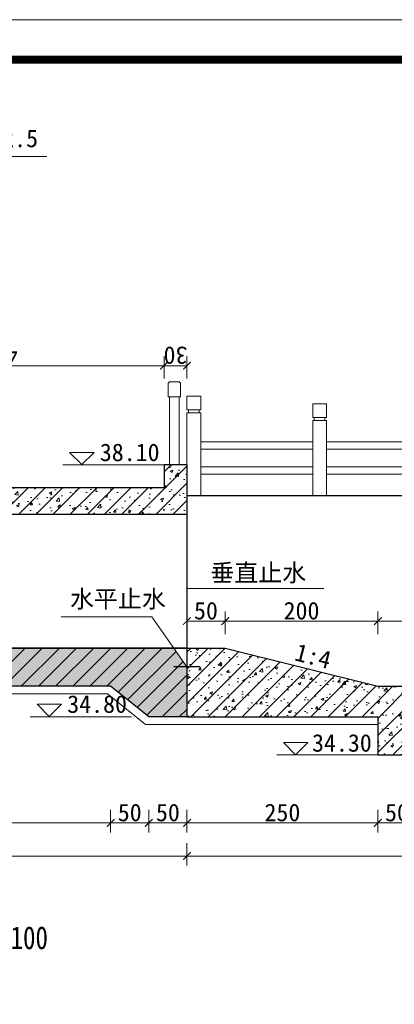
# Model space of a CAD drawing. Extents: x -27255 to 1448651, y 31034 to 8081248.
# Tile 81 of 198: x 583442 to 583491, y 3860567 to 3860696. Entities that reach past the tile are written whole.
import ezdxf
from ezdxf.enums import TextEntityAlignment as Align

# ---------------------------------------------------------------- set-up
doc = ezdxf.new("R2010")
doc.units = 0
doc.layers.get('0').update_dxf_attribs({"linetype": 'CONTINUOUS'})
for name, color, linetype, lineweight in [('0.09折线', 6, 'CONTINUOUS', 9), ('0.09标注线', 3, 'CONTINUOUS', 9), ('0.13文字', 3, 'CONTINUOUS', 13), ('0.30粗线', 7, 'CONTINUOUS', 30), ('图框', 7, 'CONTINUOUS', 20)]:
    doc.layers.add(name, color=color, linetype=linetype, lineweight=lineweight)
doc.styles.add('-仿宋_GB2312', font='FangSong_GB2312.ttf')
doc.styles.get("Standard").update_dxf_attribs({"font": 'rs.shx', "bigfont": 'hztxt.shx'})
doc.dimstyles.get("Standard").update_dxf_attribs({"dimtxt": 0.18, "dimasz": 0.18, "dimexe": 0.18, "dimexo": 0.0625, "dimgap": 0.09, "dimtad": 0, "dimtih": 1, "dimtoh": 1, "dimdec": 4, "dimzin": 0, "dimdsep": 46, "dimtxsty": 'Standard', "dimcen": 0.09, "dimadec": 0, "dimazin": 0, "dimtfac": 1, "dimtdec": 4, "dimtofl": 0, "dimtmove": 0, "dimatfit": 3, "dimfxl": 1, "dimtolj": 1, "dimtzin": 0, "dimarcsym": 0})
doc.dimstyles.new('zzzz STANDARD', dxfattribs={"dimtxt": 2.3, "dimasz": 1, "dimexe": 1.25, "dimexo": 1.5, "dimgap": 0.2, "dimtad": 1, "dimdec": 0, "dimlfac": 10, "dimzin": 0, "dimdsep": 46, "dimtxsty": '-仿宋_GB2312', "dimblk": 'ARCHTICK', "dimcen": 0.09, "dimadec": 0, "dimazin": 0, "dimtfac": 1, "dimtdec": 0, "dimtix": 1, "dimtmove": 2, "dimatfit": 3, "dimfxl": 1.7, "dimfxlon": 1, "dimtolj": 1, "dimtzin": 0, "dimlwd": 9, "dimlwe": 9, "dimarcsym": 0})

# ---------------------------------------------------------------- blocks, each defined once
blk = doc.blocks.new('d4trtg')
at = {"lineweight": 0}
blk.add_line((653868.4004973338, 3902577.336202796), (658071.2404705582, 3902577.336202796), dxfattribs=at)
at = {"lineweight": 0, "const_width": 10.0067618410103}
blk.add_lwpolyline([(654118.5695433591, 3902527.302393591), (658021.2066613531, 3902527.302393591), (658021.2066613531, 3899655.361745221), (654118.5695433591, 3899655.361745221)], close=True, dxfattribs=at)
blk = doc.blocks.new('_ARCHTICK')
at = {"color": 0, "linetype": 'ByBlock', "const_width": 0.15}
blk.add_lwpolyline([(-0.5, -0.5), (0.5, 0.5)], dxfattribs=at)

msp = doc.modelspace()

# ---------------------------------------------------------------- hatches: boundary and pattern name
at = {"layer": '0.13文字', "lineweight": 13}
h = msp.add_hatch(dxfattribs=at)
h.set_pattern_fill('AR-CONC', color=256, scale=0.02, style=0)
h.set_pattern_definition([(49.99999999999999, (583414.9006562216, 3860631.302464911), (3.64369337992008, -0.3187817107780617), [0.381, -4.191000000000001]), (355, (583414.9006562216, 3860631.302464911), (-0.7048565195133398, 3.8211328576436), [0.3048, -3.3528]), (100.451, (583415.2042962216, 3860631.275899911), (2.938850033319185, 3.502333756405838), [0.3238, -3.5618]), (46.18420000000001, (583414.9006562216, 3860632.318464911), (5.421580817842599, -0.8408465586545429), [0.5715, -6.2865]), (96.6356, (583415.3524542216, 3860632.248394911), (4.748084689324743, 4.948511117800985), [0.4857, -5.3427]), (351.1840000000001, (583414.9006562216, 3860632.318464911), (4.748092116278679, 4.948502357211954), [0.4572, -5.0292]), (21, (583415.4086562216, 3860632.064464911), (3.032297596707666, -2.04531037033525), [0.381, -4.191000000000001]), (326.0000000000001, (583415.4086562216, 3860632.064464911), (1.236040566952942, 3.683759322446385), [0.3048, -3.3528]), (71.4514, (583415.6613462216, 3860631.894022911), (4.268329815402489, 1.638457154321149), [0.3238, -3.5618]), (37.50000000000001, (583414.9006562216, 3860631.302464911), (0.06177206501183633, 1.691100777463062), [0, -3.31216, 0, -3.4036, 0, -3.3655]), (7.499999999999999, (583414.9006562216, 3860631.302464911), (1.336393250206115, 2.00361149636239), [0, -1.94056, 0, -3.23596, 0, -1.2827]), (327.5, (583413.7678162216, 3860631.302464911), (2.711811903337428, -0.1145748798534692), [0, -1.27, 0, -3.9624, 0, -5.2578]), (317.5, (583413.2598162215, 3860631.302464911), (2.962583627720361, 0.5085298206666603), [0, -1.651, 0, -2.63144, 0, -3.7338])])
h.paths.add_polyline_path([(583417.9021369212, 3860634.802464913), (583417.9019837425, 3860637.802464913), (583417.9006562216, 3860637.802464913), (583414.9006562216, 3860637.802464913), (583414.9006562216, 3860631.302464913), (583463.9005983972, 3860631.302464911), (583463.9006481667, 3860637.802464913), (583460.9006560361, 3860637.802464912), (583460.9006560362, 3860634.802464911)])
h = msp.add_hatch(dxfattribs=at)
h.set_pattern_fill('ANSI31', color=256, scale=0.5, style=0)
h.set_pattern_definition([(45, (583414.9006562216, 3860631.302464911), (-1.122532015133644, 1.122532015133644), [])])
h.paths.add_polyline_path([(583417.9021369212, 3860634.802464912), (583417.9019837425, 3860637.802464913), (583417.9006562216, 3860637.802464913), (583414.9006562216, 3860637.802464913), (583414.9006562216, 3860631.302464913), (583463.9005983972, 3860631.302464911), (583463.9006481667, 3860637.802464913), (583460.9006560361, 3860637.802464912), (583460.9006560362, 3860634.802464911)])
h = msp.add_hatch(dxfattribs=at)
h.set_pattern_fill('AR-CONC', color=256, scale=0.02, style=0)
h.set_pattern_definition([(49.99999999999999, (583343.9006560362, 3860604.802464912), (3.64369337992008, -0.3187817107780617), [0.381, -4.191000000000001]), (355, (583343.9006560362, 3860604.802464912), (-0.7048565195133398, 3.8211328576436), [0.3048, -3.3528]), (100.451, (583344.2042960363, 3860604.775899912), (2.938850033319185, 3.502333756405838), [0.3238, -3.5618]), (46.18420000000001, (583343.9006560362, 3860605.818464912), (5.421580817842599, -0.8408465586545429), [0.5715, -6.2865]), (96.6356, (583344.3524540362, 3860605.748394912), (4.748084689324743, 4.948511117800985), [0.4857, -5.3427]), (351.1840000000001, (583343.9006560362, 3860605.818464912), (4.748092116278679, 4.948502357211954), [0.4572, -5.0292]), (21, (583344.4086560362, 3860605.564464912), (3.032297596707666, -2.04531037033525), [0.381, -4.191000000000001]), (326.0000000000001, (583344.4086560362, 3860605.564464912), (1.236040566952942, 3.683759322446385), [0.3048, -3.3528]), (71.4514, (583344.6613460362, 3860605.394022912), (4.268329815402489, 1.638457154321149), [0.3238, -3.5618]), (37.50000000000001, (583343.9006560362, 3860604.802464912), (0.06177206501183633, 1.691100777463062), [0, -3.31216, 0, -3.4036, 0, -3.3655]), (7.499999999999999, (583343.9006560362, 3860604.802464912), (1.336393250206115, 2.00361149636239), [0, -1.94056, 0, -3.23596, 0, -1.2827]), (327.5, (583342.7678160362, 3860604.802464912), (2.711811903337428, -0.1145748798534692), [0, -1.27, 0, -3.9624, 0, -5.2578]), (317.5, (583342.2598160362, 3860604.802464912), (2.962583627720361, 0.5085298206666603), [0, -1.651, 0, -2.63144, 0, -3.7338])])
h.paths.add_polyline_path([(583462.1691739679, 3860613.802464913), (583368.9006560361, 3860613.802464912), (583343.9006560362, 3860613.802464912), (583343.9006560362, 3860604.802464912), (583348.9006560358, 3860604.802464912), (583353.9006560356, 3860609.802464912), (583373.9006560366, 3860609.802464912), (583378.9006560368, 3860604.802464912), (583383.9006560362, 3860604.802464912), (583388.9006560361, 3860604.802464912), (583393.9006560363, 3860608.802464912), (583453.9006560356, 3860608.802464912), (583458.9006560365, 3860604.802464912), (583463.8606566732, 3860604.802464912), (583463.8606566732, 3860604.804865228), (583463.8615283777, 3860604.804865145), (583463.8693309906, 3860611.390354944)])
h = msp.add_hatch(dxfattribs=at)
h.set_pattern_fill('ANSI31', color=256, scale=0.5, style=0)
h.set_pattern_definition([(45, (583343.9006560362, 3860604.802464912), (-1.122532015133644, 1.122532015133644), [])])
h.paths.add_polyline_path([(583393.9006560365, 3860608.802464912), (583453.9006560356, 3860608.802464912), (583458.9006560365, 3860604.802464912), (583463.8606566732, 3860604.802464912), (583463.8606566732, 3860604.804865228), (583463.8615283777, 3860604.804865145), (583463.8693309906, 3860611.390354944), (583462.1691739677, 3860613.802464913), (583368.9006560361, 3860613.802464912), (583343.9006560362, 3860613.802464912), (583343.9006560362, 3860604.802464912), (583348.9006560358, 3860604.802464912), (583353.9006560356, 3860609.802464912), (583373.9006560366, 3860609.802464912), (583378.9006560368, 3860604.802464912), (583383.9006560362, 3860604.802464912), (583388.9006560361, 3860604.802464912)])
h = msp.add_hatch(dxfattribs=at)
h.set_pattern_fill('AR-CONC', color=256, scale=0.02, style=0)
h.set_pattern_definition([(49.99999999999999, (583463.9005400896, 3860599.802464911), (3.64369337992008, -0.3187817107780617), [0.381, -4.191000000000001]), (355, (583463.9005400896, 3860599.802464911), (-0.7048565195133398, 3.8211328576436), [0.3048, -3.3528]), (100.451, (583464.2041800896, 3860599.775899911), (2.938850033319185, 3.502333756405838), [0.3238, -3.5618]), (46.18420000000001, (583463.9005400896, 3860600.818464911), (5.421580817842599, -0.8408465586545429), [0.5715, -6.2865]), (96.6356, (583464.3523380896, 3860600.748394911), (4.748084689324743, 4.948511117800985), [0.4857, -5.3427]), (351.1840000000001, (583463.9005400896, 3860600.818464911), (4.748092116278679, 4.948502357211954), [0.4572, -5.0292]), (21, (583464.4085400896, 3860600.564464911), (3.032297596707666, -2.04531037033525), [0.381, -4.191000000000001]), (326.0000000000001, (583464.4085400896, 3860600.564464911), (1.236040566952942, 3.683759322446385), [0.3048, -3.3528]), (71.4514, (583464.6612300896, 3860600.394022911), (4.268329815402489, 1.638457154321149), [0.3238, -3.5618]), (37.50000000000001, (583463.9005400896, 3860599.802464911), (0.06177206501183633, 1.691100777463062), [0, -3.31216, 0, -3.4036, 0, -3.3655]), (7.499999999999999, (583463.9005400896, 3860599.802464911), (1.336393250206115, 2.00361149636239), [0, -1.94056, 0, -3.23596, 0, -1.2827]), (327.5, (583462.7677000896, 3860599.802464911), (2.711811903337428, -0.1145748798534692), [0, -1.27, 0, -3.9624, 0, -5.2578]), (317.5, (583462.2597000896, 3860599.802464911), (2.962583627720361, 0.5085298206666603), [0, -1.651, 0, -2.63144, 0, -3.7338])])
h.paths.add_polyline_path([(583515.9006274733, 3860608.802464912), (583506.9006274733, 3860608.802464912), (583506.9006274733, 3860604.802464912), (583515.9006274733, 3860604.802464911)])
h.paths.add_polyline_path([(583506.900624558, 3860608.802464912), (583505.9006274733, 3860608.802464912), (583505.9006274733, 3860604.802464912), (583506.900624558, 3860604.802464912)])
h.paths.add_polyline_path([(583505.900624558, 3860608.802464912), (583496.900624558, 3860608.802464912), (583496.900624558, 3860604.802464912), (583505.900624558, 3860604.802464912)])
h.paths.add_polyline_path([(583488.9006245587, 3860608.802464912), (583468.9006245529, 3860613.802464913), (583463.9005748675, 3860613.802464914), (583463.9005653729, 3860611.34604094), (583463.9006560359, 3860611.345912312), (583463.9005653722, 3860611.345912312), (583463.9005400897, 3860604.804861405), (583488.900624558, 3860604.802464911), (583488.900624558, 3860599.802464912), (583493.900624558, 3860599.802464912), (583493.900624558, 3860604.802464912), (583495.900624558, 3860604.802464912), (583495.900624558, 3860608.802464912)])
h = msp.add_hatch(dxfattribs=at)
h.set_pattern_fill('ANSI31', color=256, scale=0.5, style=0)
h.set_pattern_definition([(45, (583463.9005400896, 3860599.802464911), (-1.122532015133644, 1.122532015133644), [])])
h.paths.add_polyline_path([(583516.9006274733, 3860608.802464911), (583516.9006274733, 3860604.802464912), (583525.9006274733, 3860604.802464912), (583525.9006274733, 3860608.802464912)])
h.paths.add_polyline_path([(583506.900624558, 3860608.802464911), (583506.900624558, 3860604.802464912), (583515.9006274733, 3860604.802464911), (583515.9006274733, 3860608.802464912)])
h.paths.add_polyline_path([(583505.900624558, 3860604.802464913), (583505.900624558, 3860608.802464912), (583496.900624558, 3860608.802464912), (583496.900624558, 3860604.802464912)])
h.paths.add_polyline_path([(583488.900624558, 3860604.802464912), (583488.900624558, 3860599.802464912), (583493.900624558, 3860599.802464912), (583493.9006245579, 3860604.802464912), (583495.900624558, 3860604.802464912), (583495.900624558, 3860608.802464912), (583488.9006245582, 3860608.802464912), (583468.9006245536, 3860613.802464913), (583463.9005748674, 3860613.802464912), (583463.9005653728, 3860611.34604094), (583463.9006560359, 3860611.345912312), (583463.9005653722, 3860611.345912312), (583463.9005400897, 3860604.804861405)])

# ---------------------------------------------------------------- linework, layer by layer
at = {"layer": '0.09折线', "color": 4}
for p, q in [((583461.6103292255, 3860648.692464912, -5.867799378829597), (583461.4303292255, 3860648.512464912, -5.867799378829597)), ((583461.4303292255, 3860648.512464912), (583461.4303292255, 3860646.712464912)), ((583462.8703292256, 3860648.692464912, -5.867799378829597), (583461.6103292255, 3860648.692464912, -5.867799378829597)), ((583463.0503292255, 3860648.512464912, -5.867799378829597), (583462.8703292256, 3860648.692464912, -5.867799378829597)), ((583463.0503292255, 3860646.712464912), (583463.0503292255, 3860648.512464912)), ((583461.4303292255, 3860646.712464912), (583463.0503292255, 3860646.712464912)), ((583461.6103292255, 3860646.712464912), (583461.6103292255, 3860637.802464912)), ((583462.8703292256, 3860637.802464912), (583462.8703292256, 3860646.712464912)), ((583463.900624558, 3860645.002464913), (583463.900624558, 3860646.802464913)), ((583463.900624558, 3860646.802464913), (583465.700624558, 3860646.802464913)), ((583463.900624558, 3860645.002464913), (583463.900624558, 3860646.802464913)), ((583463.900624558, 3860646.802464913), (583465.700624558, 3860646.802464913)), ((583463.900624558, 3860645.002464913), (583463.900624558, 3860646.802464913)), ((583463.900624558, 3860646.802464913), (583465.700624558, 3860646.802464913)), ((583465.700624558, 3860645.002464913), (583465.700624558, 3860646.802464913)), ((583465.700624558, 3860645.002464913), (583465.700624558, 3860646.802464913)), ((583465.700624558, 3860645.002464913), (583465.700624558, 3860646.802464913)), ((583480.3741500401, 3860644.002464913), (583480.3741500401, 3860645.802464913)), ((583480.3741500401, 3860645.802464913), (583482.1741500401, 3860645.802464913)), ((583480.3741500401, 3860644.002464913), (583480.3741500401, 3860645.802464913)), ((583480.3741500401, 3860645.802464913), (583482.1741500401, 3860645.802464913)), ((583480.37415004, 3860644.002464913), (583480.37415004, 3860645.802464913)), ((583480.37415004, 3860645.802464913), (583482.17415004, 3860645.802464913)), ((583482.1741500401, 3860644.002464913), (583482.1741500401, 3860645.802464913)), ((583482.1741500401, 3860644.002464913), (583482.1741500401, 3860645.802464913)), ((583482.17415004, 3860644.002464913), (583482.17415004, 3860645.802464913)), ((583463.900624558, 3860645.002464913), (583465.700624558, 3860645.002464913)), ((583463.900624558, 3860645.002464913), (583465.700624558, 3860645.002464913)), ((583463.900624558, 3860645.002464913), (583465.700624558, 3860645.002464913)), ((583463.900624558, 3860644.602464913), (583465.700624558, 3860644.602464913)), ((583463.900624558, 3860644.602464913), (583463.900624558, 3860634.802464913)), ((583463.900624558, 3860644.602464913), (583465.700624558, 3860644.602464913)), ((583463.900624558, 3860644.602464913), (583463.900624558, 3860634.802464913)), ((583463.900624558, 3860644.602464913), (583465.700624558, 3860644.602464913)), ((583463.900624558, 3860644.602464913), (583463.900624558, 3860634.802464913)), ((583464.100624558, 3860644.602464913), (583464.100624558, 3860645.002464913)), ((583464.100624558, 3860644.602464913), (583464.100624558, 3860645.002464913)), ((583464.1006245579, 3860644.602464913), (583464.1006245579, 3860645.002464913)), ((583465.5006245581, 3860644.602464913), (583465.5006245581, 3860645.002464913)), ((583465.5006245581, 3860644.602464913), (583465.5006245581, 3860645.002464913)), ((583465.500624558, 3860644.602464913), (583465.500624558, 3860645.002464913)), ((583465.700624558, 3860634.802464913), (583465.700624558, 3860644.602464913)), ((583465.700624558, 3860634.802464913), (583465.700624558, 3860644.602464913)), ((583465.700624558, 3860633.802464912), (583465.700624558, 3860644.602464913)), ((583480.3741500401, 3860644.002464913), (583482.1741500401, 3860644.002464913)), ((583480.3741500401, 3860644.002464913), (583482.1741500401, 3860644.002464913)), ((583480.37415004, 3860644.002464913), (583482.17415004, 3860644.002464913)), ((583480.57415004, 3860643.602464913), (583480.57415004, 3860644.002464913)), ((583480.57415004, 3860643.602464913), (583480.57415004, 3860644.002464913)), ((583480.57415004, 3860643.602464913), (583480.57415004, 3860644.002464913)), ((583481.9741500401, 3860643.602464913), (583481.9741500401, 3860644.002464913)), ((583481.9741500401, 3860643.602464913), (583481.9741500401, 3860644.002464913)), ((583481.97415004, 3860643.602464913), (583481.97415004, 3860644.002464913)), ((583480.3741500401, 3860643.602464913), (583482.1741500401, 3860643.602464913)), ((583480.3741500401, 3860643.602464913), (583480.3741500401, 3860633.802464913)), ((583480.3741500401, 3860643.602464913), (583482.1741500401, 3860643.602464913)), ((583480.3741500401, 3860643.602464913), (583480.3741500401, 3860633.802464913)), ((583480.37415004, 3860643.602464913), (583482.17415004, 3860643.602464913)), ((583480.37415004, 3860643.602464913), (583480.3741500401, 3860633.802464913)), ((583482.1741500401, 3860633.802464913), (583482.1741500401, 3860643.602464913)), ((583482.1741500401, 3860633.802464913), (583482.1741500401, 3860643.602464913)), ((583482.17415004, 3860633.802464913), (583482.17415004, 3860643.602464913)), ((583465.7006245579, 3860640.816116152), (583480.3741500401, 3860640.816116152)), ((583482.1741500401, 3860640.816116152), (583498.1251248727, 3860640.816116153)), ((583465.7006245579, 3860639.855480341), (583480.3741500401, 3860639.855480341)), ((583482.1741500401, 3860639.85548034), (583498.1251248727, 3860639.855480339)), ((583465.7006245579, 3860637.549449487), (583480.3741500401, 3860637.549449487)), ((583482.1741500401, 3860637.549449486), (583498.1251248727, 3860637.549449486)), ((583465.7006245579, 3860636.588813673), (583480.3741500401, 3860636.588813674)), ((583482.1741500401, 3860636.588813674), (583498.1251248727, 3860636.588813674))]:
    msp.add_line(p, q, dxfattribs=at)
at = {"layer": '0.09标注线'}
for p, q in [((583445.5443465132, 3860678.201196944, -6.647753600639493), (583422.8760442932, 3860678.201196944, -6.647753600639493)), ((583448.5288088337, 3860639.43543409), (583450.1288088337, 3860637.835434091)), ((583448.5288088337, 3860639.43543409), (583451.7288088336, 3860639.43543409)), ((583450.1288088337, 3860637.835434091), (583451.7288088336, 3860639.43543409)), ((583447.6548250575, 3860637.802464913), (583460.9006560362, 3860637.802464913)), ((583463.9006050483, 3860621.610885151), (583481.8025109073, 3860621.610885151)), ((583459.2824968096, 3860617.897958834), (583447.4002812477, 3860617.897958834)), ((583459.2824968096, 3860617.897958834), (583463.9006560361, 3860611.345912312)), ((583453.4864424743, 3860607.802464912), (583394.3148695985, 3860607.802464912)), ((583458.486442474, 3860603.802464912), (583453.4864424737, 3860607.802464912)), ((583444.2571190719, 3860606.43543409), (583445.857119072, 3860604.83543409)), ((583444.2571190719, 3860606.43543409), (583445.857119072, 3860604.83543409)), ((583444.2571190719, 3860606.43543409), (583447.4571190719, 3860606.43543409)), ((583445.857119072, 3860604.83543409), (583447.4571190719, 3860606.43543409)), ((583445.857119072, 3860604.83543409), (583447.4571190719, 3860606.43543409)), ((583456.6289662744, 3860604.802464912), (583443.3831352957, 3860604.802464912)), ((583456.6289662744, 3860604.802464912), (583443.3831352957, 3860604.802464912)), ((583463.9006560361, 3860603.802464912), (583458.486442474, 3860603.802464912)), ((583463.8603492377, 3860603.809658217), (583488.9003171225, 3860603.8072579)), ((583476.5287773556, 3860601.43543409), (583478.1287773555, 3860599.835434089)), ((583476.5287773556, 3860601.43543409), (583479.7287773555, 3860601.43543409)), ((583478.1287773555, 3860599.835434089), (583479.7287773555, 3860601.43543409)), ((583488.900624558, 3860599.802464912), (583475.6547935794, 3860599.802464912))]:
    msp.add_line(p, q, dxfattribs=at)
at = {"layer": '0.13文字', "linetype": 'Continuous', "lineweight": 13}
for q in [(587865.8902504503, 3860696.129345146), (587865.8902504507, 3860696.129345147)]:
    msp.add_line((582175.0028450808, 3860696.129345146), q, dxfattribs=at)
at = {"layer": '0.30粗线'}
for p, q in [((583460.9006560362, 3860637.802464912), (583460.9006560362, 3860634.802464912)), ((583463.9006560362, 3860637.802464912), (583460.9006560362, 3860637.802464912)), ((583463.900624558, 3860637.802464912), (583463.8603492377, 3860604.802464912)), ((583460.9006560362, 3860634.802464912), (583417.9021369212, 3860634.802464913)), ((583460.9006560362, 3860634.802464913), (583454.4964334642, 3860634.802464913)), ((583463.9006560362, 3860634.802464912), (583463.9005400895, 3860604.804861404)), ((583463.9006560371, 3860634.802464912), (583463.9005400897, 3860604.804861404)), ((583463.900624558, 3860633.802464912), (583543.9006274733, 3860633.802464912)), ((583463.9006381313, 3860631.302464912), (583414.9006562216, 3860631.302464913)), ((583368.9006560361, 3860613.802464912), (583463.9005525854, 3860613.802464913)), ((583368.9006560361, 3860613.802464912), (583463.9005525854, 3860613.802464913)), ((583463.9005525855, 3860613.802464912), (583383.9006560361, 3860613.802464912)), ((583463.9005525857, 3860613.802464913), (583468.9005525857, 3860613.802464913)), ((583468.900624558, 3860613.802464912), (583488.900624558, 3860608.802464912)), ((583465.6437961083, 3860611.345912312), (583462.158429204, 3860611.345912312)), ((583453.900656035, 3860608.802464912), (583393.9006560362, 3860608.802464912)), ((583458.9006560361, 3860604.802464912), (583453.9006560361, 3860608.802464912)), ((583488.900624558, 3860608.802464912), (583528.9006274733, 3860608.802464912)), ((583463.9006560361, 3860604.802464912), (583458.9006560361, 3860604.802464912)), ((583463.8606566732, 3860604.804865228), (583488.900624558, 3860604.802464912)), ((583488.900624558, 3860604.802464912), (583488.900624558, 3860599.802464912)), ((583488.900624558, 3860599.802464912), (583493.900624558, 3860599.802464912))]:
    msp.add_line(p, q, dxfattribs=at)

# ---------------------------------------------------------------- block references
at = {"layer": '图框', "xscale": 0.1049999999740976, "yscale": 0.1050000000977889, "zscale": 0.105}
msp.add_blockref('d4trtg', (514564.5943262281, 3450925.508662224), dxfattribs=at)

# ---------------------------------------------------------------- texts
at = {"color": 7, "style": '-仿宋_GB2312', "width": 0.8}
msp.add_text('1：100', height=3, dxfattribs=at).set_placement((583440.7909086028, 3860575.831958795, -8.510101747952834), align=Align.MIDDLE)
at = {"layer": '0.09标注线', "char_height": 2.3, "style": '-仿宋_GB2312'}
for s, insert, width, attachment_point in [('钢管φ50×2.5', (583444.3956271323, 3860681.727786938, -9.290055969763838), 32.58408758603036, 3), ('38.10', (583452.4872981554, 3860640.598573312, -5.867799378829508), 17.07402900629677, 1), ('垂直止水', (583479.5121020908, 3860624.824048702, -5.867799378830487), 17.07402900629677, 3), ('水平止水', (583448.5733032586, 3860621.394119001, -5.867799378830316), 17.07402900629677, 1), ('34.80', (583448.2156083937, 3860607.617363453, -5.867799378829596), 17.07402900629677, 1), ('34.30', (583480.2790391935, 3860602.52975481), 17.07402900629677, 1)]:
    msp.add_mtext(s, dxfattribs=dict(at, insert=insert, width=width, attachment_point=attachment_point))
at = {"layer": '0.09标注线', "insert": (583482.9863560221, 3860613.282114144, -0.5235787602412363), "char_height": 2.3, "width": 17.07402900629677, "attachment_point": 3, "rotation": 345.52604389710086, "style": '-仿宋_GB2312'}
msp.add_mtext('1:4', dxfattribs=at)

# ---------------------------------------------------------------- dimensions: what is measured, and where the dimension line sits
at = {"layer": '0.13文字', "linetype": 'Continuous', "lineweight": 13}
for base, p1, p2 in [((583460.9006560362, 3860650.802016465, -8.510101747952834), (583417.9021369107, 3860634.802669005, -5.867804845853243), (583460.9006560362, 3860637.802464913)), ((583463.9006560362, 3860650.802016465, -8.510101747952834), (583460.9006560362, 3860634.802464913, -5.867799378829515), (583463.9006560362, 3860637.802464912))]:
    msp.add_linear_dim(base=base, p1=p1, p2=p2, angle=180, dimstyle='zzzz STANDARD', dxfattribs=at).render()
at = {"layer": '0.13文字', "lineweight": 13}
for base, p1, p2 in [((583468.9005525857, 3860617.338331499), (583463.871333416, 3860613.802464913), (583468.9005525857, 3860613.802464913)), ((583488.900624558, 3860617.338331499), (583468.9005525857, 3860613.802464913), (583488.900624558, 3860608.802464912)), ((583528.9006274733, 3860617.338331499), (583488.900624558, 3860608.802464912), (583528.9006274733, 3860608.802464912)), ((583453.9006560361, 3860590.895213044), (583393.9006560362, 3860608.802464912), (583453.9006560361, 3860608.802464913)), ((583458.9006560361, 3860590.895213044), (583453.9006560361, 3860608.802464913), (583458.9006560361, 3860604.802464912)), ((583463.9005400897, 3860586.561829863), (583383.9006560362, 3860604.802464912), (583463.9005400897, 3860604.804861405)), ((583463.9005400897, 3860590.895213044), (583458.9006560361, 3860604.802464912), (583463.9005400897, 3860604.804861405)), ((583488.900624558, 3860590.895213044), (583463.9005400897, 3860604.804861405), (583488.900624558, 3860599.802464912)), ((583533.9006274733, 3860586.561829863), (583463.9005400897, 3860604.804861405), (583533.9006274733, 3860599.802464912)), ((583493.900624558, 3860590.895213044), (583488.900624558, 3860599.802464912), (583493.900624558, 3860599.802464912))]:
    msp.add_linear_dim(base=base, p1=p1, p2=p2, dimstyle='Standard', override={"dimtxt": 2.3, "dimasz": 1, "dimexe": 1.25, "dimexo": 1.5, "dimgap": 0.2, "dimtad": 1, "dimtih": 0, "dimtoh": 0, "dimdec": 0, "dimlfac": 10, "dimtxsty": '-仿宋_GB2312', "dimblk": 'ARCHTICK', "dimtdec": 0, "dimtix": 1, "dimtofl": 1, "dimtmove": 2, "dimfxl": 1.7, "dimfxlon": 1, "dimlwd": 9, "dimlwe": 9}, dxfattribs=at).render()

doc.saveas('drawing.dxf')
